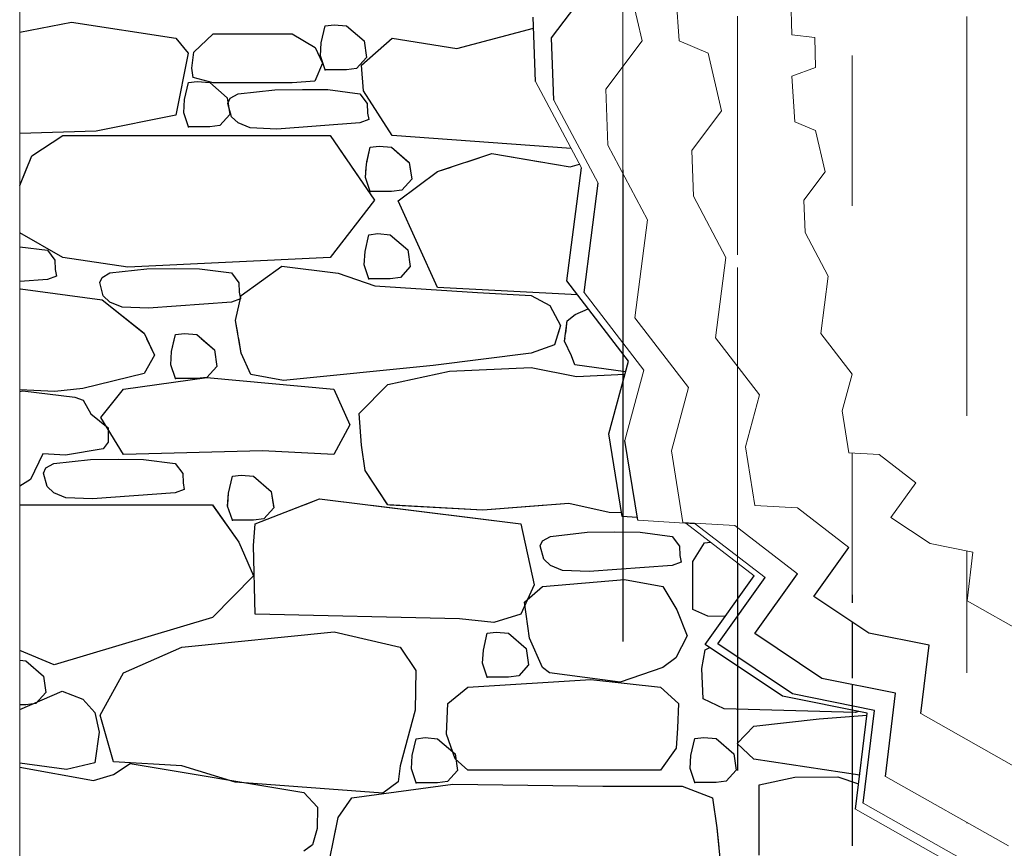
# Model space of a CAD drawing. Extents: x 169645 to 508157, y -5167 to 165945.
# Tile 35 of 130: x 296044 to 297505, y 1161 to 2390. Entities that reach past the tile are written whole.
import ezdxf

# ---------------------------------------------------------------- set-up
doc = ezdxf.new("R2010")
doc.units = 0
doc.header["$MEASUREMENT"] = 0
doc.layers.add('Murs  Pierre', color=7, linetype='Continuous')
doc.layers.add('Plomberie Sanitaire', color=7, linetype='Continuous')

msp = doc.modelspace()

# ---------------------------------------------------------------- linework, layer by layer
at = {"layer": 'Murs  Pierre', "linetype": 'Continuous', "lineweight": 20}
msp.add_line((296044.4, 3140), (296044.4, -20), dxfattribs=at)
at = {"layer": 'Murs  Pierre', "linetype": 'Continuous'}
for p, q in [((296044.4, 2371.1), (296121.4, 2386)), ((296044.4, 2371.1), (296121.4, 2386)), ((296121.4, 2386), (296276.1, 2362.3)), ((296121.4, 2386), (296276.1, 2362.3)), ((296491.7, 2355.5), (296497.4, 2380.6)), ((296491.7, 2355.5), (296497.4, 2380.6)), ((296497.4, 2380.6), (296510.7, 2382.2)), ((296497.4, 2380.6), (296510.7, 2382.2)), ((296510.7, 2382.2), (296529.1, 2380.6)), ((296510.7, 2382.2), (296529.1, 2380.6)), ((296529.1, 2380.6), (296555.1, 2358)), ((296529.1, 2380.6), (296555.1, 2358)), ((296302.5, 2341.5), (296331.2, 2368.6)), ((296302.5, 2341.5), (296331.2, 2368.6)), ((296331.2, 2368.6), (296448.7, 2368.6)), ((296331.2, 2368.6), (296448.7, 2368.6)), ((296448.7, 2368.6), (296482.7, 2348.3)), ((296448.7, 2368.6), (296482.7, 2348.3)), ((296692.8, 2347), (296806.6, 2377)), ((296692.8, 2347), (296806.6, 2377)), ((296276.1, 2362.3), (296294.3, 2339.8)), ((296276.1, 2362.3), (296294.3, 2339.8)), ((296490.4, 2335.9), (296491.7, 2355.5)), ((296490.4, 2335.9), (296491.7, 2355.5)), ((296551.6, 2322.1), (296597.1, 2362.3)), ((296551.6, 2322.1), (296597.1, 2362.3)), ((296555.1, 2358), (296558.8, 2333.5)), ((296555.1, 2358), (296558.8, 2333.5)), ((296597.1, 2362.3), (296692.8, 2347)), ((296597.1, 2362.3), (296692.8, 2347)), ((296294.3, 2339.8), (296276.1, 2248.1)), ((296294.3, 2339.8), (296276.1, 2248.1)), ((296299.6, 2317.5), (296302.5, 2341.5)), ((296299.6, 2317.5), (296302.5, 2341.5)), ((296482.7, 2348.3), (296493.3, 2325)), ((296482.7, 2348.3), (296493.3, 2325)), ((296493.3, 2325), (296482.2, 2298.3)), ((296493.3, 2325), (296482.2, 2298.3)), ((296497.4, 2315.3), (296490.4, 2335.9)), ((296497.4, 2315.3), (296490.4, 2335.9)), ((296558.8, 2333.5), (296544.1, 2317.2)), ((296558.8, 2333.5), (296544.1, 2317.2)), ((296301.9, 2304), (296299.6, 2317.5)), ((296301.9, 2304), (296299.6, 2317.5)), ((296529.1, 2315.3), (296497.4, 2315.3)), ((296529.1, 2315.3), (296497.4, 2315.3)), ((296544.1, 2317.2), (296529.1, 2315.3)), ((296544.1, 2317.2), (296529.1, 2315.3)), ((296554.5, 2284), (296551.6, 2322.1)), ((296554.5, 2284), (296551.6, 2322.1)), ((296288.8, 2271.2), (296294.6, 2296.3)), ((296288.8, 2271.2), (296294.6, 2296.3)), ((296294.6, 2296.3), (296307.8, 2297.9)), ((296294.6, 2296.3), (296307.8, 2297.9)), ((296331.2, 2296), (296301.9, 2304)), ((296331.2, 2296), (296301.9, 2304)), ((296307.8, 2297.9), (296326.2, 2296.3)), ((296307.8, 2297.9), (296326.2, 2296.3)), ((296326.2, 2296.3), (296352.3, 2273.6)), ((296326.2, 2296.3), (296352.3, 2273.6)), ((296448.7, 2296), (296331.2, 2296)), ((296448.7, 2296), (296331.2, 2296)), ((296482.2, 2298.3), (296448.7, 2296)), ((296482.2, 2298.3), (296448.7, 2296)), ((296356.7, 2273.2), (296368.4, 2279.7)), ((296356.7, 2273.2), (296368.4, 2279.7)), ((296368.4, 2279.7), (296423, 2285.8)), ((296368.4, 2279.7), (296423, 2285.8)), ((296423, 2285.8), (296463.9, 2286.1)), ((296423, 2285.8), (296463.9, 2286.1)), ((296463.9, 2286.1), (296501.4, 2285.9)), ((296463.9, 2286.1), (296501.4, 2285.9)), ((296501.4, 2285.9), (296548.7, 2279.7)), ((296501.4, 2285.9), (296548.7, 2279.7)), ((296548.7, 2279.7), (296559.8, 2265.1)), ((296548.7, 2279.7), (296559.8, 2265.1)), ((296597.1, 2217.7), (296554.5, 2284)), ((296597.1, 2217.7), (296554.5, 2284)), ((296287.6, 2251.6), (296288.8, 2271.2)), ((296287.6, 2251.6), (296288.8, 2271.2)), ((296352.3, 2273.6), (296356, 2249.1)), ((296352.3, 2273.6), (296356, 2249.1)), ((296353.3, 2265.5), (296356.7, 2273.2)), ((296353.3, 2265.5), (296356.7, 2273.2)), ((296358.6, 2245.7), (296353.3, 2265.5)), ((296358.6, 2245.7), (296353.3, 2265.5)), ((296559.8, 2265.1), (296560.2, 2251.2)), ((296559.8, 2265.1), (296560.2, 2251.2)), ((296294.6, 2230.9), (296287.6, 2251.6)), ((296294.6, 2230.9), (296287.6, 2251.6)), ((296356, 2249.1), (296341.2, 2232.8)), ((296356, 2249.1), (296341.2, 2232.8)), ((296560.2, 2251.2), (296562, 2241.4)), ((296560.2, 2251.2), (296562, 2241.4)), ((296276.1, 2248.1), (296157.7, 2224.3)), ((296276.1, 2248.1), (296157.7, 2224.3)), ((296368.4, 2236.4), (296358.6, 2245.7)), ((296368.4, 2236.4), (296358.6, 2245.7)), ((296386.4, 2229), (296368.4, 2236.4)), ((296386.4, 2229), (296368.4, 2236.4)), ((296548.7, 2236.4), (296425.8, 2227.4)), ((296548.7, 2236.4), (296425.8, 2227.4)), ((296562, 2241.4), (296548.7, 2236.4)), ((296562, 2241.4), (296548.7, 2236.4)), ((296157.7, 2224.3), (296044.4, 2220.7)), ((296157.7, 2224.3), (296044.4, 2220.7)), ((296326.2, 2230.9), (296294.6, 2230.9)), ((296326.2, 2230.9), (296294.6, 2230.9)), ((296341.2, 2232.8), (296326.2, 2230.9)), ((296341.2, 2232.8), (296326.2, 2230.9)), ((296425.8, 2227.4), (296386.4, 2229)), ((296425.8, 2227.4), (296386.4, 2229)), ((296062.5, 2187.9), (296108.4, 2217.7)), ((296062.5, 2187.9), (296108.4, 2217.7)), ((296108.4, 2217.7), (296505.1, 2217.7)), ((296108.4, 2217.7), (296505.1, 2217.7)), ((296505.1, 2217.7), (296531.6, 2178.9)), ((296505.1, 2217.7), (296570.5, 2121.8)), ((296862.4, 2198.4), (296597.1, 2217.7)), ((296862.4, 2198.4), (296597.1, 2217.7)), ((296558.7, 2175.3), (296564.4, 2200.4)), ((296559.5, 2178.9), (296564.4, 2200.4)), ((296564.4, 2200.4), (296577.7, 2202)), ((296564.4, 2200.4), (296577.7, 2202)), ((296577.7, 2202), (296596.1, 2200.4)), ((296577.7, 2202), (296596.1, 2200.4)), ((296596.1, 2200.4), (296620.8, 2178.9)), ((296596.1, 2200.4), (296622.2, 2177.7)), ((296664.1, 2164.3), (296744.8, 2191.1)), ((296708.1, 2178.9), (296744.8, 2191.1)), ((296744.8, 2191.1), (296816.9, 2178.9)), ((296744.8, 2191.1), (296861.1, 2171.4)), ((296044.4, 2143.5), (296062.5, 2187.9)), ((296058.9, 2178.9), (296062.5, 2187.9)), ((296622.2, 2177.7), (296625.8, 2153.2)), ((296044.4, 2143.5), (296055.6, 2171)), ((296536.9, 2171), (296570.5, 2121.8)), ((296557.4, 2155.7), (296558.7, 2175.3)), ((296557.4, 2155.7), (296558.4, 2171)), ((296605.7, 2121), (296664.1, 2164.3)), ((296605.7, 2121), (296664.1, 2164.3)), ((296623.2, 2171), (296625.8, 2153.2)), ((296664.1, 2164.3), (296684.5, 2171)), ((296861.1, 2171.4), (296874.8, 2175.2)), ((296564.4, 2135), (296557.4, 2155.7)), ((296564.4, 2135), (296557.4, 2155.7)), ((296625.8, 2153.2), (296611.1, 2136.9)), ((296625.8, 2153.2), (296611.1, 2136.9)), ((296596.1, 2135), (296564.4, 2135)), ((296596.1, 2135), (296564.4, 2135)), ((296611.1, 2136.9), (296596.1, 2135)), ((296611.1, 2136.9), (296596.1, 2135)), ((296570.5, 2121.8), (296505.1, 2036.9)), ((296570.5, 2121.8), (296505.1, 2036.9)), ((296664.1, 1992.3), (296605.7, 2121)), ((296664.1, 1992.3), (296605.7, 2121)), ((296108.4, 2036.9), (296044.4, 2073.7)), ((296108.4, 2036.9), (296044.4, 2073.7)), ((296556.6, 2045.6), (296562.3, 2070.7)), ((296556.6, 2045.6), (296562.3, 2070.7)), ((296562.3, 2070.7), (296575.6, 2072.3)), ((296562.3, 2070.7), (296575.6, 2072.3)), ((296575.6, 2072.3), (296594, 2070.7)), ((296575.6, 2072.3), (296594, 2070.7)), ((296594, 2070.7), (296620.1, 2048.1)), ((296594, 2070.7), (296620.1, 2048.1)), ((296044.4, 2053), (296085.6, 2047.6)), ((296044.4, 2053), (296085.6, 2047.6)), ((296085.6, 2047.6), (296096.7, 2033.1)), ((296085.6, 2047.6), (296096.7, 2033.1)), ((296555.3, 2026), (296556.6, 2045.6)), ((296555.3, 2026), (296556.6, 2045.6)), ((296620.1, 2048.1), (296623.7, 2023.5)), ((296620.1, 2048.1), (296623.7, 2023.5)), ((296096.7, 2033.1), (296097.1, 2019.2)), ((296096.7, 2033.1), (296097.1, 2019.2)), ((296204.7, 2022.8), (296108.4, 2036.9)), ((296204.7, 2022.8), (296108.4, 2036.9)), ((296505.1, 2036.9), (296204.7, 2022.8)), ((296505.1, 2036.9), (296204.7, 2022.8)), ((296097.1, 2019.2), (296098.9, 2009.3)), ((296097.1, 2019.2), (296098.9, 2009.3)), ((296178.2, 2014), (296232.8, 2020.1)), ((296178.2, 2014), (296232.8, 2020.1)), ((296232.8, 2020.1), (296273.7, 2020.4)), ((296232.8, 2020.1), (296273.7, 2020.4)), ((296273.7, 2020.4), (296311.2, 2020.2)), ((296273.7, 2020.4), (296311.2, 2020.2)), ((296311.2, 2020.2), (296358.5, 2014)), ((296311.2, 2020.2), (296358.5, 2014)), ((296373, 1980.4), (296433, 2024.1)), ((296373, 1980.4), (296433, 2024.1)), ((296433, 2024.1), (296517, 2013.6)), ((296433, 2024.1), (296517, 2013.6)), ((296562.3, 2005.3), (296555.3, 2026)), ((296562.3, 2005.3), (296555.3, 2026)), ((296623.7, 2023.5), (296609, 2007.3)), ((296623.7, 2023.5), (296609, 2007.3)), ((296085.6, 2004.4), (296044.4, 2001.4)), ((296085.6, 2004.4), (296044.4, 2001.4)), ((296098.9, 2009.3), (296085.6, 2004.4)), ((296098.9, 2009.3), (296085.6, 2004.4)), ((296163.1, 1999.8), (296166.5, 2007.5)), ((296163.1, 1999.8), (296166.5, 2007.5)), ((296166.5, 2007.5), (296178.2, 2014)), ((296166.5, 2007.5), (296178.2, 2014)), ((296358.5, 2014), (296369.6, 1999.5)), ((296358.5, 2014), (296369.6, 1999.5)), ((296517, 2013.6), (296571.1, 1994.7)), ((296517, 2013.6), (296571.1, 1994.7)), ((296594, 2005.3), (296562.3, 2005.3)), ((296594, 2005.3), (296562.3, 2005.3)), ((296609, 2007.3), (296594, 2005.3)), ((296609, 2007.3), (296594, 2005.3)), ((296044.4, 1990.2), (296045.7, 1990.3)), ((296044.4, 1990.2), (296045.7, 1990.3)), ((296045.7, 1990.3), (296166.9, 1974.2)), ((296045.7, 1990.3), (296166.9, 1974.2)), ((296168.4, 1980), (296163.1, 1999.8)), ((296168.4, 1980), (296163.1, 1999.8)), ((296369.6, 1999.5), (296370, 1985.5)), ((296369.6, 1999.5), (296370, 1985.5)), ((296571.1, 1994.7), (296723.6, 1984.8)), ((296571.1, 1994.7), (296723.6, 1984.8)), ((296871.8, 1981.6), (296664.1, 1992.3)), ((296871.8, 1981.6), (296664.1, 1992.3)), ((296166.9, 1974.2), (296228.7, 1924.8)), ((296166.9, 1974.2), (296228.8, 1924.8)), ((296178.2, 1970.7), (296168.4, 1980)), ((296178.2, 1970.7), (296168.4, 1980)), ((296371.8, 1975.7), (296358.5, 1970.7)), ((296371.8, 1975.7), (296358.5, 1970.7)), ((296364.7, 1943.3), (296373, 1980.4)), ((296364.7, 1943.3), (296373, 1980.4)), ((296370, 1985.5), (296371.8, 1975.7)), ((296370, 1985.5), (296371.8, 1975.7)), ((296723.6, 1984.8), (296802.9, 1980.4)), ((296723.6, 1984.8), (296802.9, 1980.4)), ((296802.9, 1980.4), (296830.7, 1965.6)), ((296802.9, 1980.4), (296830.7, 1965.6)), ((296196.2, 1963.3), (296178.2, 1970.7)), ((296196.2, 1963.3), (296178.2, 1970.7)), ((296235.6, 1961.7), (296196.2, 1963.3)), ((296235.6, 1961.7), (296196.2, 1963.3)), ((296358.5, 1970.7), (296235.6, 1961.7)), ((296358.5, 1970.7), (296235.6, 1961.7)), ((296830.7, 1965.6), (296846.4, 1935.9)), ((296830.7, 1965.6), (296846.4, 1935.9)), ((296868.3, 1952.3), (296887.8, 1960.8)), ((296868.3, 1952.3), (296887.8, 1960.8)), ((296367.9, 1924.8), (296364.7, 1943.3)), ((296373, 1895), (296364.7, 1943.3)), ((296852.7, 1912.7), (296856.5, 1942.8)), ((296854.3, 1924.8), (296856.5, 1942.8)), ((296856.5, 1942.8), (296868.3, 1952.3)), ((296856.5, 1942.8), (296868.3, 1952.3)), ((296846.4, 1935.9), (296837.5, 1907.6)), ((296846.4, 1935.9), (296842.9, 1924.8)), ((296228.8, 1924.8), (296244.1, 1892.1)), ((296232.4, 1917), (296244.1, 1892.1)), ((296269.7, 1897.6), (296275.4, 1922.6)), ((296269.7, 1897.6), (296274.1, 1917)), ((296275.4, 1922.6), (296288.7, 1924.2)), ((296288.7, 1924.2), (296307.1, 1922.6)), ((296307.1, 1922.6), (296333.2, 1900)), ((296313.6, 1917), (296333.2, 1900)), ((296373, 1895), (296369.2, 1917)), ((296840.4, 1917), (296837.5, 1907.6)), ((296852.7, 1912.7), (296853.3, 1917)), ((296333.2, 1900), (296336.8, 1875.5)), ((296333.2, 1900), (296336.8, 1875.5)), ((296837.5, 1907.6), (296802.9, 1895)), ((296837.5, 1907.6), (296802.9, 1895)), ((296862.8, 1891.3), (296852.7, 1912.7)), ((296862.8, 1891.3), (296852.7, 1912.7)), ((296244.1, 1892.1), (296228.8, 1864.9)), ((296244.1, 1892.1), (296228.8, 1864.9)), ((296268.4, 1877.9), (296269.7, 1897.6)), ((296268.4, 1877.9), (296269.7, 1897.6)), ((296387.3, 1863.2), (296373, 1895)), ((296387.3, 1863.2), (296373, 1895)), ((296802.9, 1895), (296657.9, 1876.9)), ((296802.9, 1895), (296657.9, 1876.9)), ((296867.9, 1877.7), (296862.8, 1891.3)), ((296867.9, 1877.7), (296862.8, 1891.3)), ((296275.4, 1857.3), (296268.4, 1877.9)), ((296275.4, 1857.3), (296268.4, 1877.9)), ((296336.8, 1875.5), (296322.1, 1859.2)), ((296336.8, 1875.5), (296322.1, 1859.2)), ((296657.9, 1876.9), (296435.9, 1854.3)), ((296657.9, 1876.9), (296435.9, 1854.3)), ((296681.9, 1868.5), (296802.9, 1873.6)), ((296681.9, 1868.5), (296802.9, 1873.6)), ((296802.9, 1873.6), (296870.1, 1860.5)), ((296802.9, 1873.6), (296870.1, 1860.5)), ((296943.1, 1867.4), (296867.9, 1877.7)), ((296943.1, 1867.4), (296867.9, 1877.7)), ((296228.8, 1864.9), (296137.8, 1842.8)), ((296228.8, 1864.9), (296137.8, 1842.8)), ((296198.4, 1841.6), (296322.1, 1859.2)), ((296198.4, 1841.6), (296322.1, 1859.2)), ((296307.1, 1857.3), (296275.4, 1857.3)), ((296307.1, 1857.3), (296275.4, 1857.3)), ((296322.1, 1859.2), (296307.1, 1857.3)), ((296322.1, 1859.2), (296307.1, 1857.3)), ((296322.1, 1859.2), (296510.3, 1841.6)), ((296322.1, 1859.2), (296510.3, 1841.6)), ((296435.9, 1854.3), (296387.3, 1863.2)), ((296435.9, 1854.3), (296387.3, 1863.2)), ((296590.3, 1848.7), (296681.9, 1868.5)), ((296590.3, 1848.7), (296681.9, 1868.5)), ((296870.1, 1860.5), (296942.2, 1863.8)), ((296870.1, 1860.5), (296942.2, 1863.8)), ((296096.6, 1838.4), (296044.4, 1840.7)), ((296096.6, 1838.4), (296044.4, 1840.7)), ((296137.8, 1842.8), (296096.6, 1838.4)), ((296137.8, 1842.8), (296096.6, 1838.4)), ((296164.9, 1799.9), (296198.4, 1841.6)), ((296164.9, 1799.9), (296198.4, 1841.6)), ((296510.3, 1841.6), (296533.9, 1788.7)), ((296510.3, 1841.6), (296533.9, 1788.7)), ((296547.8, 1805.8), (296590.3, 1848.7)), ((296547.8, 1805.8), (296590.3, 1848.7)), ((296044.4, 1838.3), (296048.8, 1839)), ((296044.4, 1838.3), (296048.8, 1839)), ((296048.8, 1839), (296126.3, 1829.6)), ((296048.8, 1839), (296126.3, 1829.6)), ((296126.3, 1829.6), (296138.3, 1825.3)), ((296126.3, 1829.6), (296138.3, 1825.3)), ((296138.3, 1825.3), (296150.1, 1805.3)), ((296138.3, 1825.3), (296150.1, 1805.3)), ((296150.1, 1805.3), (296175.5, 1784.1)), ((296150.1, 1805.3), (296175.5, 1784.1)), ((296198.4, 1744.6), (296164.9, 1799.9)), ((296198.4, 1744.6), (296164.9, 1799.9)), ((296551.4, 1758.8), (296547.8, 1805.8)), ((296551.4, 1758.8), (296547.8, 1805.8)), ((296175.5, 1784.1), (296175.6, 1763.3)), ((296175.5, 1784.1), (296175.6, 1763.3)), ((296533.9, 1788.7), (296510.3, 1744.6)), ((296533.9, 1788.7), (296510.3, 1744.6)), ((296168.4, 1753.4), (296112.1, 1743.9)), ((296168.4, 1753.4), (296112.1, 1743.9)), ((296175.6, 1763.3), (296168.4, 1753.4)), ((296175.6, 1763.3), (296168.4, 1753.4)), ((296557, 1721), (296551.4, 1758.8)), ((296557, 1721), (296551.4, 1758.8)), ((296078.9, 1746), (296060.4, 1707.5)), ((296078.9, 1746), (296060.4, 1707.5)), ((296112.1, 1743.9), (296078.9, 1746)), ((296112.1, 1743.9), (296078.9, 1746)), ((296404.5, 1750.4), (296198.4, 1744.6)), ((296404.5, 1750.4), (296198.4, 1744.6)), ((296510.3, 1744.6), (296404.5, 1750.4)), ((296510.3, 1744.6), (296404.5, 1750.4)), ((296079.7, 1717.2), (296083.2, 1724.9)), ((296079.7, 1717.2), (296083.2, 1724.9)), ((296083.2, 1724.9), (296094.9, 1731.3)), ((296083.2, 1724.9), (296094.9, 1731.3)), ((296094.9, 1731.3), (296149.5, 1737.4)), ((296094.9, 1731.3), (296149.5, 1737.4)), ((296149.5, 1737.4), (296190.4, 1737.8)), ((296149.5, 1737.4), (296190.4, 1737.8)), ((296190.4, 1737.8), (296227.9, 1737.5)), ((296190.4, 1737.8), (296227.9, 1737.5)), ((296227.9, 1737.5), (296275.2, 1731.3)), ((296227.9, 1737.5), (296275.2, 1731.3)), ((296275.2, 1731.3), (296286.3, 1716.8)), ((296275.2, 1731.3), (296286.3, 1716.8)), ((296085.1, 1697.3), (296079.7, 1717.2)), ((296085.1, 1697.3), (296079.7, 1717.2)), ((296286.3, 1716.8), (296286.7, 1702.9)), ((296286.3, 1716.8), (296286.7, 1702.9)), ((296354, 1687.6), (296359.8, 1712.7)), ((296354, 1687.6), (296359.8, 1712.7)), ((296359.8, 1712.7), (296373, 1714.3)), ((296359.8, 1712.7), (296373, 1714.3)), ((296373, 1714.3), (296391.4, 1712.7)), ((296373, 1714.3), (296391.4, 1712.7)), ((296391.4, 1712.7), (296417.5, 1690.1)), ((296391.4, 1712.7), (296417.5, 1690.1)), ((296589.7, 1670.8), (296557, 1721)), ((296590.3, 1669.9), (296557, 1721)), ((296060.4, 1707.5), (296044.4, 1698)), ((296060.4, 1707.5), (296044.4, 1698)), ((296094.9, 1688.1), (296085.1, 1697.3)), ((296094.9, 1688.1), (296085.1, 1697.3)), ((296286.7, 1702.9), (296288.5, 1693)), ((296286.7, 1702.9), (296288.5, 1693)), ((296112.8, 1680.6), (296094.9, 1688.1)), ((296112.8, 1680.6), (296094.9, 1688.1)), ((296152.2, 1679.1), (296112.8, 1680.6)), ((296152.2, 1679.1), (296112.8, 1680.6)), ((296275.2, 1688.1), (296152.2, 1679.1)), ((296275.2, 1688.1), (296152.2, 1679.1)), ((296288.5, 1693), (296275.2, 1688.1)), ((296288.5, 1693), (296275.2, 1688.1)), ((296352.8, 1668), (296354, 1687.6)), ((296352.9, 1670.8), (296354, 1687.6)), ((296417.5, 1690.1), (296420.4, 1670.8)), ((296417.5, 1690.1), (296421.2, 1665.5)), ((296044.4, 1669.9), (296330.3, 1669.9)), ((296330.3, 1669.9), (296369.4, 1614.7)), ((296330.4, 1669.7), (296369.4, 1614.7)), ((296352.8, 1668), (296352.9, 1669.7)), ((296359.8, 1647.3), (296352.8, 1668)), ((296359.8, 1647.3), (296352.8, 1668)), ((296393.6, 1642.1), (296489.2, 1679.2)), ((296393.6, 1642.1), (296464.8, 1669.7)), ((296421.2, 1665.5), (296406.4, 1649.3)), ((296421.2, 1665.5), (296406.4, 1649.3)), ((296420.5, 1669.7), (296421.2, 1665.5)), ((296467.6, 1670.8), (296489.2, 1679.2)), ((296489.2, 1679.2), (296556.7, 1670.8)), ((296489.2, 1679.2), (296787.7, 1642.1)), ((296565.6, 1669.7), (296787.7, 1642.1)), ((296731.5, 1662.4), (296590.3, 1669.9)), ((296731.5, 1662.4), (296593.2, 1669.7)), ((296858.8, 1672.2), (296731.5, 1662.4)), ((296826, 1669.7), (296731.5, 1662.4)), ((296858.8, 1672.2), (296840.3, 1670.8)), ((296865.1, 1670.8), (296858.8, 1672.2)), ((296918.8, 1658.6), (296858.8, 1672.2)), ((296918.8, 1658.6), (296870, 1669.7)), ((296937.2, 1658.3), (296918.8, 1658.6)), ((296937.2, 1658.3), (296918.8, 1658.6)), ((296391.4, 1647.3), (296359.8, 1647.3)), ((296391.4, 1647.3), (296359.8, 1647.3)), ((296391.3, 1610), (296393.6, 1642.1)), ((296391.3, 1610), (296393.6, 1642.1)), ((296406.4, 1649.3), (296391.4, 1647.3)), ((296406.4, 1649.3), (296391.4, 1647.3)), ((296787.7, 1642.1), (296807.5, 1551.6)), ((296787.7, 1642.1), (296807.5, 1551.6)), ((296820, 1617), (296831.7, 1623.4)), ((296820, 1617), (296831.7, 1623.4)), ((296831.7, 1623.4), (296886.3, 1629.6)), ((296831.7, 1623.4), (296886.3, 1629.6)), ((296886.3, 1629.6), (296927.2, 1629.9)), ((296886.3, 1629.6), (296927.2, 1629.9)), ((296927.2, 1629.9), (296964.7, 1629.7)), ((296927.2, 1629.9), (296964.7, 1629.7)), ((296964.7, 1629.7), (297012, 1623.4)), ((296964.7, 1629.7), (297012, 1623.4)), ((297012, 1623.4), (297023.1, 1608.9)), ((297012, 1623.4), (297023.1, 1608.9)), ((296369.4, 1614.7), (296391.3, 1564.9)), ((296369.4, 1614.7), (296391.3, 1564.9)), ((296393.6, 1508.1), (296391.3, 1610)), ((296393.6, 1508.1), (296391.3, 1610)), ((296816.6, 1609.3), (296820, 1617)), ((296816.6, 1609.3), (296820, 1617)), ((296821.9, 1589.4), (296816.6, 1609.3)), ((296821.9, 1589.4), (296816.6, 1609.3)), ((297023.1, 1608.9), (297023.5, 1595)), ((297023.1, 1608.9), (297023.5, 1595)), ((297043, 1586), (297060.1, 1613.6)), ((297043, 1586), (297060.1, 1613.6)), ((297060.1, 1613.6), (297069.1, 1614.8)), ((297060.1, 1613.6), (297069.1, 1614.8)), ((297023.5, 1595), (297025.3, 1585.1)), ((297023.5, 1595), (297025.3, 1585.1)), ((296831.7, 1580.2), (296821.9, 1589.4)), ((296831.7, 1580.2), (296821.9, 1589.4)), ((296849.7, 1572.8), (296831.7, 1580.2)), ((296849.7, 1572.8), (296831.7, 1580.2)), ((297012, 1580.2), (296889.1, 1571.2)), ((297012, 1580.2), (296889.1, 1571.2)), ((297025.3, 1585.1), (297012, 1580.2)), ((297025.3, 1585.1), (297012, 1580.2)), ((297043, 1514.7), (297043, 1586)), ((297043, 1514.7), (297043, 1586)), ((296391.3, 1564.9), (296330.3, 1502.9)), ((296391.3, 1564.9), (296330.3, 1502.9)), ((296889.1, 1571.2), (296849.7, 1572.8)), ((296889.1, 1571.2), (296849.7, 1572.8)), ((296807.5, 1551.6), (296787.7, 1508.1)), ((296807.5, 1551.6), (296787.7, 1508.1)), ((296793.1, 1525.9), (296820, 1549.1)), ((296793.1, 1525.9), (296820, 1549.1)), ((296820, 1549.1), (296941.5, 1559.4)), ((296820, 1549.1), (296941.5, 1559.4)), ((296941.5, 1559.4), (296998.3, 1549.1)), ((296941.5, 1559.4), (296998.3, 1549.1)), ((296998.3, 1549.1), (297019.2, 1514.5)), ((296998.3, 1549.1), (297019.2, 1514.5)), ((296800.6, 1472.2), (296793.1, 1525.9)), ((296800.6, 1472.2), (296793.1, 1525.9)), ((296696.5, 1501.2), (296393.6, 1508.1)), ((296696.5, 1501.2), (296393.6, 1508.1)), ((296787.7, 1508.1), (296747.5, 1495.7)), ((296787.7, 1508.1), (296747.5, 1495.7)), ((297019.2, 1514.5), (297034.2, 1476)), ((297019.2, 1514.5), (297034.2, 1476)), ((297065, 1505.1), (297043, 1514.7)), ((297065, 1505.1), (297043, 1514.7)), ((297090.6, 1504.4), (297065, 1505.1)), ((297090.6, 1504.4), (297065, 1505.1)), ((296330.3, 1502.9), (296095.6, 1432.9)), ((296330.3, 1502.9), (296095.6, 1432.9)), ((296747.5, 1495.7), (296696.5, 1501.2)), ((296747.5, 1495.7), (296696.5, 1501.2)), ((296284.7, 1459.3), (296510.8, 1481.6)), ((296284.7, 1459.3), (296510.8, 1481.6)), ((296510.8, 1481.6), (296608.8, 1459.3)), ((296510.8, 1481.6), (296608.8, 1459.3)), ((296732.1, 1454.8), (296737.8, 1479.9)), ((296732.1, 1454.8), (296737.8, 1479.9)), ((296737.8, 1479.9), (296751.1, 1481.5)), ((296737.8, 1479.9), (296751.1, 1481.5)), ((296751.1, 1481.5), (296769.5, 1479.9)), ((296751.1, 1481.5), (296769.5, 1479.9)), ((296769.5, 1479.9), (296795.5, 1457.3)), ((296769.5, 1479.9), (296795.5, 1457.3)), ((297034.2, 1476), (297017.8, 1443.4)), ((297034.2, 1476), (297017.8, 1443.4)), ((296820, 1428.9), (296800.6, 1472.2)), ((296820, 1428.9), (296800.6, 1472.2)), ((296095.6, 1432.9), (296044.4, 1453.9)), ((296095.6, 1432.9), (296044.4, 1453.9)), ((296198.4, 1421), (296284.7, 1459.3)), ((296198.4, 1421), (296284.7, 1459.3)), ((296608.8, 1459.3), (296632, 1424.6)), ((296608.8, 1459.3), (296632, 1424.6)), ((296730.8, 1435.2), (296732.1, 1454.8)), ((296730.8, 1435.2), (296732.1, 1454.8)), ((296795.5, 1457.3), (296799.2, 1432.8)), ((296795.5, 1457.3), (296799.2, 1432.8)), ((297056, 1427.2), (297061.2, 1455.3)), ((297056, 1427.2), (297061.2, 1455.3)), ((297061.2, 1455.3), (297068.2, 1458.4)), ((297061.2, 1455.3), (297068.2, 1458.4)), ((296044.4, 1439.6), (296053.5, 1438.8)), ((296044.4, 1439.6), (296053.5, 1438.8)), ((296053.5, 1438.8), (296079.5, 1416.1)), ((296053.5, 1438.8), (296079.5, 1416.1)), ((296737.8, 1414.6), (296730.8, 1435.2)), ((296737.8, 1414.6), (296730.8, 1435.2)), ((296799.2, 1432.8), (296784.5, 1416.5)), ((296799.2, 1432.8), (296784.5, 1416.5)), ((297017.8, 1443.4), (296998.3, 1428.9)), ((297017.8, 1443.4), (296998.3, 1428.9)), ((296163.8, 1358.1), (296198.4, 1421)), ((296163.8, 1358.1), (296198.4, 1421)), ((296632, 1424.6), (296631.2, 1365.6)), ((296632, 1424.6), (296631.2, 1365.6)), ((296830.2, 1421), (296820, 1428.9)), ((296830.2, 1421), (296820, 1428.9)), ((296935.1, 1407.4), (296830.2, 1421)), ((296935.1, 1407.4), (296830.2, 1421)), ((296998.3, 1428.9), (296935.1, 1407.4)), ((296998.3, 1428.9), (296935.1, 1407.4)), ((297058.3, 1382.6), (297056, 1427.2)), ((297058.3, 1382.6), (297056, 1427.2)), ((296079.5, 1416.1), (296083.2, 1391.6)), ((296079.5, 1416.1), (296083.2, 1391.6)), ((296709.2, 1399.9), (296891.4, 1411)), ((296709.2, 1399.9), (296891.4, 1411)), ((296769.5, 1414.6), (296737.8, 1414.6)), ((296769.5, 1414.6), (296737.8, 1414.6)), ((296784.5, 1416.5), (296769.5, 1414.6)), ((296784.5, 1416.5), (296769.5, 1414.6)), ((296891.4, 1411), (296995, 1399.9)), ((296891.4, 1411), (296995, 1399.9)), ((296044.4, 1366.4), (296107.3, 1394)), ((296044.4, 1366.4), (296107.3, 1394)), ((296083.2, 1391.6), (296068.5, 1375.4)), ((296083.2, 1391.6), (296068.5, 1375.4)), ((296107.3, 1394), (296137.9, 1382.2)), ((296107.3, 1394), (296137.9, 1382.2)), ((296679.4, 1375.3), (296709.2, 1399.9)), ((296679.4, 1375.3), (296709.2, 1399.9)), ((296995, 1399.9), (297021.4, 1375.6)), ((296995, 1399.9), (297021.4, 1375.6)), ((296053.5, 1373.4), (296044.4, 1373.4)), ((296053.5, 1373.4), (296044.4, 1373.4)), ((296068.5, 1375.4), (296053.5, 1373.4)), ((296068.5, 1375.4), (296053.5, 1373.4)), ((296137.9, 1382.2), (296156, 1362.3)), ((296137.9, 1382.2), (296156, 1362.3)), ((296677.2, 1330.2), (296679.4, 1375.3)), ((296677.2, 1330.2), (296679.4, 1375.3)), ((297021.4, 1375.6), (297020.1, 1339)), ((297021.4, 1375.6), (297020.1, 1339)), ((297089.2, 1367.5), (297058.3, 1382.6)), ((297089.2, 1367.5), (297058.3, 1382.6)), ((296156, 1362.3), (296162.3, 1333)), ((296156, 1362.3), (296162.3, 1333)), ((296631.2, 1365.6), (296608.8, 1283.1)), ((296631.2, 1365.6), (296608.8, 1283.1)), ((297284.1, 1362.3), (297089.2, 1367.5)), ((297284.1, 1362.3), (297089.2, 1367.5)), ((297288.6, 1363.6), (297284.1, 1362.3)), ((297288.6, 1363.6), (297284.1, 1362.3)), ((296183.7, 1289), (296163.8, 1358.1)), ((296183.7, 1289), (296163.8, 1358.1)), ((297133.5, 1341.8), (297230.4, 1352.8)), ((297133.5, 1341.8), (297230.4, 1352.8)), ((297230.4, 1352.8), (297301.1, 1358.1)), ((297230.4, 1352.8), (297301.1, 1358.1)), ((296162.3, 1333), (296155.6, 1287.7)), ((296162.3, 1333), (296155.6, 1287.7)), ((296690.2, 1293.7), (296677.2, 1330.2)), ((296690.2, 1293.7), (296677.2, 1330.2)), ((297020.1, 1339), (297018.1, 1309.4)), ((297020.1, 1339), (297018.1, 1309.4)), ((297108.7, 1316.4), (297133.5, 1341.8)), ((297108.7, 1316.4), (297133.5, 1341.8)), ((296626.6, 1298.2), (296632.4, 1323.3)), ((296626.6, 1298.2), (296632.4, 1323.3)), ((296632.4, 1323.3), (296645.6, 1324.9)), ((296632.4, 1323.3), (296645.6, 1324.9)), ((296645.6, 1324.9), (296664.1, 1323.3)), ((296645.6, 1324.9), (296664.1, 1323.3)), ((296664.1, 1323.3), (296690.1, 1300.7)), ((296664.1, 1323.3), (296690.1, 1300.7)), ((297040, 1298.6), (297045.8, 1323.6)), ((297040, 1298.6), (297045.8, 1323.6)), ((297045.8, 1323.6), (297059, 1325.2)), ((297045.8, 1323.6), (297059, 1325.2)), ((297059, 1325.2), (297077.5, 1323.6)), ((297059, 1325.2), (297077.5, 1323.6)), ((297077.5, 1323.6), (297103.5, 1301)), ((297077.5, 1323.6), (297103.5, 1301)), ((297133.5, 1293), (297108.7, 1316.4)), ((297133.5, 1293), (297108.7, 1316.4)), ((296690.1, 1300.7), (296693.8, 1276.1)), ((296690.1, 1300.7), (296693.8, 1276.1)), ((297018.1, 1309.4), (296995, 1276.5)), ((297018.1, 1309.4), (296995, 1276.5)), ((297103.5, 1301), (297107.2, 1276.5)), ((297103.5, 1301), (297107.2, 1276.5)), ((296114, 1277.7), (296044.4, 1287.2)), ((296114, 1277.7), (296044.4, 1287.2)), ((296155.6, 1287.7), (296114, 1277.7)), ((296155.6, 1287.7), (296114, 1277.7)), ((296183.4, 1270.4), (296208, 1286.5)), ((296183.4, 1270.4), (296208, 1286.5)), ((296284.7, 1283.1), (296183.7, 1289)), ((296284.7, 1283.1), (296183.7, 1289)), ((296208, 1286.5), (296465.6, 1243.6)), ((296208, 1286.5), (296465.6, 1243.6)), ((296625.4, 1278.6), (296626.6, 1298.2)), ((296625.4, 1278.6), (296626.6, 1298.2)), ((296709.2, 1276.5), (296690.2, 1293.7)), ((296709.2, 1276.5), (296690.2, 1293.7)), ((297038.8, 1278.9), (297040, 1298.6)), ((297038.8, 1278.9), (297040, 1298.6)), ((297290.3, 1269.4), (297133.5, 1293)), ((297290.3, 1269.4), (297133.5, 1293)), ((296044.4, 1281), (296153.8, 1261.3)), ((296044.4, 1281), (296153.8, 1261.3)), ((296364.1, 1259.1), (296284.7, 1283.1)), ((296364.1, 1259.1), (296284.7, 1283.1)), ((296608.8, 1283.1), (296606, 1259.6)), ((296608.8, 1283.1), (296606, 1259.6)), ((296632.4, 1257.9), (296625.4, 1278.6)), ((296632.4, 1257.9), (296625.4, 1278.6)), ((296693.8, 1276.1), (296679, 1259.9)), ((296693.8, 1276.1), (296679, 1259.9)), ((296995, 1276.5), (296709.2, 1276.5)), ((296995, 1276.5), (296709.2, 1276.5)), ((297045.8, 1258.3), (297038.8, 1278.9)), ((297045.8, 1258.3), (297038.8, 1278.9)), ((297107.2, 1276.5), (297092.5, 1260.2)), ((297107.2, 1276.5), (297092.5, 1260.2)), ((296153.8, 1261.3), (296183.4, 1270.4)), ((296153.8, 1261.3), (296183.4, 1270.4)), ((296583.1, 1242.5), (296364.1, 1259.1)), ((296583.1, 1242.5), (296364.1, 1259.1)), ((296536.9, 1235.5), (296686.6, 1256)), ((296536.9, 1235.5), (296686.6, 1256)), ((296606, 1259.6), (296583.1, 1242.5)), ((296606, 1259.6), (296583.1, 1242.5)), ((296664.1, 1257.9), (296632.4, 1257.9)), ((296664.1, 1257.9), (296632.4, 1257.9)), ((296679, 1259.9), (296664.1, 1257.9)), ((296679, 1259.9), (296664.1, 1257.9)), ((296686.6, 1256), (296909.4, 1252.7)), ((296686.6, 1256), (296909.4, 1252.7)), ((297077.5, 1258.3), (297045.8, 1258.3)), ((297077.5, 1258.3), (297045.8, 1258.3)), ((297092.5, 1260.2), (297077.5, 1258.3)), ((297092.5, 1260.2), (297077.5, 1258.3)), ((297141, 1254.9), (297194, 1266.3)), ((297141, 1254.9), (297194, 1266.3)), ((297194, 1266.3), (297258.1, 1266.6)), ((297194, 1266.3), (297258.1, 1266.6)), ((297258.1, 1266.6), (297288.7, 1256.2)), ((297258.1, 1266.6), (297288.7, 1256.2)), ((296465.6, 1243.6), (296485.9, 1221.7)), ((296465.6, 1243.6), (296485.9, 1221.7)), ((296909.4, 1252.7), (296977.7, 1252.7)), ((296909.4, 1252.7), (296977.7, 1252.7)), ((296958.6, 1252.7), (297027, 1252.7)), ((296958.6, 1252.7), (297027, 1252.7)), ((297027, 1252.7), (297071.9, 1235.5)), ((297027, 1252.7), (297071.9, 1235.5)), ((297141, 1162.7), (297141, 1254.9)), ((297141, 1150.4), (297141, 1254.9)), ((296516.6, 1206.5), (296536.9, 1235.5)), ((296516.6, 1206.5), (296536.9, 1235.5)), ((297071.9, 1235.5), (297078.4, 1191.2)), ((297071.9, 1235.5), (297078.4, 1191.2)), ((296485.9, 1221.7), (296485.4, 1190.2)), ((296485.9, 1221.7), (296485.4, 1190.2)), ((296503.9, 1143.4), (296516.6, 1206.5)), ((296507.8, 1162.7), (296516.6, 1206.5)), ((296485.4, 1190.2), (296478.7, 1166.1)), ((296485.4, 1190.2), (296478.7, 1166.1)), ((297078.4, 1191.2), (297081.3, 1162.7)), ((297078.4, 1191.2), (297083.4, 1141.4)), ((296478.7, 1166.1), (296465.6, 1156.3)), ((296478.7, 1166.1), (296474.2, 1162.7))]:
    msp.add_line(p, q, dxfattribs=at)
for p in [(296497.4, 2315.3), (296497.4, 2315.3), (296294.6, 2230.9), (296294.6, 2230.9), (296564.4, 2135), (296564.4, 2135), (296562.3, 2005.3), (296562.3, 2005.3), (296275.4, 1857.3), (296275.4, 1857.3), (296359.8, 1647.3), (296359.8, 1647.3), (296737.8, 1414.6), (296737.8, 1414.6), (296632.4, 1257.9), (296632.4, 1257.9), (297045.8, 1258.3), (297045.8, 1258.3)]:
    msp.add_point(p, dxfattribs=at)
at = {"layer": 'Plomberie Sanitaire', "linetype": 'Continuous', "lineweight": 20}
for p, q in [((296967.5, 2358.1), (296943.3, 2463.1)), ((297022.4, 2358.3), (297015.8, 2453.4)), ((297189.6, 2367), (297187.2, 2447.6)), ((296939, 2426.8), (296939, 2376.8)), ((297109, 2394.6), (297109, 2375.2)), ((297449, 2394.3), (297449, 2173.7)), ((296939, 2376.8), (296939, 2317.6)), ((297109, 2375.2), (297109, 2258.3)), ((297223.7, 2363.4), (297189.6, 2367)), ((296913.6, 2286.4), (296967.5, 2358.1)), ((297065.5, 2340.2), (297022.4, 2358.3)), ((297224.9, 2318.6), (297223.7, 2363.4)), ((297085.4, 2254.2), (297065.5, 2340.2)), ((297279, 2336.3), (297279, 2314.8)), ((296939, 2317.6), (296939, 2263.9)), ((297189.6, 2305.7), (297224.9, 2318.6)), ((297279, 2314.8), (297279, 2116.7)), ((296877.6, 2170), (296809.5, 2297.7)), ((297194.3, 2238), (297189.6, 2305.7)), ((296916.6, 2203.6), (296913.6, 2286.4)), ((296902.5, 2147), (296836.7, 2270.5)), ((296939, 2263.9), (296939, 2250)), ((296939, 2250), (296939, 2166.8)), ((297041.2, 2195.5), (297085.4, 2254.2)), ((297109, 2258.3), (297109, 2218.8)), ((297224.9, 2225.1), (297194.3, 2238)), ((297239.1, 2163.9), (297224.9, 2225.1)), ((297109, 2218.8), (297109, 2056.4)), ((296975.6, 2092.8), (296916.6, 2203.6)), ((297043.6, 2127.7), (297041.2, 2195.5)), ((297207.6, 2122.1), (297239.1, 2163.9)), ((297449, 2173.7), (297449, 2150.2)), ((297449, 2150.2), (297449, 2037.6)), ((297092, 2036.9), (297043.6, 2127.7)), ((297209.4, 2073.8), (297207.6, 2122.1)), ((297279, 2116.7), (297279, 2113.4)), ((296956.7, 1947.3), (296975.6, 2092.8)), ((297243.8, 2009.2), (297209.4, 2073.8)), ((297109, 2056.4), (297109, 2041)), ((297076.5, 1917.7), (297092, 2036.9)), ((297449, 2037.6), (297449, 1814.9)), ((297109, 2022), (297109, 1956.4)), ((297232.8, 1924.4), (297243.8, 2009.2)), ((296970, 1870), (296881.5, 1985.1)), ((297036.2, 1844), (296956.7, 1947.3)), ((297109, 1956.4), (297109, 1792.6)), ((297141.6, 1833.1), (297076.5, 1917.7)), ((297279.2, 1864.1), (297232.8, 1924.4)), ((296941.9, 1765.5), (296970, 1870)), ((297264.4, 1809.4), (297279.2, 1864.1)), ((297279, 1864.3), (297279, 1863.5)), ((297011, 1750.2), (297036.2, 1844)), ((297120.9, 1756.3), (297141.6, 1833.1)), ((297449, 1814.9), (297449, 1802.2)), ((297274.4, 1747.5), (297264.4, 1809.4)), ((297109, 1792.6), (297109, 1727.5)), ((297135, 1669.3), (297120.9, 1756.3)), ((297028.1, 1644), (297011, 1750.2)), ((297319.2, 1744.8), (297274.4, 1747.5)), ((297279, 1747.2), (297279, 1715.1)), ((297373.4, 1702.9), (297319.2, 1744.8)), ((297109, 1727.5), (297109, 1581.5)), ((297279, 1715.1), (297279, 1536.9)), ((297336.7, 1651.5), (297373.4, 1702.9)), ((297197.9, 1665.6), (297135, 1669.3)), ((297274.1, 1606.7), (297197.9, 1665.6)), ((297394.7, 1612.7), (297336.7, 1651.5)), ((297046.5, 1642.2), (296961, 1647.3)), ((297105, 1639.5), (297028.1, 1644)), ((297133.8, 1564.8), (297032.5, 1643.1)), ((297150.1, 1562.2), (297046.5, 1642.2)), ((297197.9, 1567.6), (297105, 1639.5)), ((297458.3, 1599.8), (297394.7, 1612.7)), ((297449, 1601.7), (297449, 1528)), ((297449.5, 1527.7), (297458.3, 1599.8)), ((297449, 1528), (297449, 1420.9)), ((297556, 1467.7), (297449.5, 1527.7)), ((297530.5, 1276.3), (297380.9, 1360.6)), ((297511, 1164.3), (297328.4, 1267.2)), ((297498.7, 1113), (297295.3, 1227.6)), ((297494.5, 1100), (297284.1, 1218.6))]:
    msp.add_line(p, q, dxfattribs=at)
at = {"layer": 'Plomberie Sanitaire', "linetype": 'Continuous'}
for p, q in [((296833.4, 2362.7), (296893.5, 2442.5)), ((296809.5, 2297.7), (296806.1, 2393.1)), ((296836.7, 2270.5), (296833.4, 2362.7)), ((296855.8, 2002.4), (296877.6, 2170)), ((296939, 2166.8), (296939, 2138.7)), ((296881.5, 1985.1), (296902.5, 2147)), ((296939, 2138.7), (296939, 2023.1)), ((296939, 2023.1), (296939, 2010.8)), ((296947.4, 1883.3), (296855.8, 2002.4)), ((296939, 2010.8), (296939, 1951.9)), ((296939, 1951.9), (296939, 1835.3)), ((296918.3, 1775.2), (296947.4, 1883.3)), ((296939, 1835.3), (296939, 1788.9)), ((296939, 1788.9), (296939, 1685)), ((296938.1, 1652.9), (296918.3, 1775.2)), ((296961, 1647.3), (296941.9, 1765.5)), ((296939, 1685), (296939, 1623.5)), ((296960.3, 1651.6), (296938.1, 1652.9)), ((296939, 1623.5), (296939, 1587.8)), ((297222.4, 1534.4), (297274.1, 1606.7)), ((296939, 1587.8), (296939, 1527.6)), ((297109, 1581.5), (297109, 1495.1)), ((297061.1, 1463.1), (297133.8, 1564.8)), ((297134.9, 1479.4), (297197.9, 1567.6)), ((297079.8, 1464), (297150.1, 1562.2)), ((297303.9, 1479.9), (297222.4, 1534.4)), ((297279, 1536.9), (297279, 1524.9)), ((296939, 1527.6), (296939, 1522)), ((296939, 1522), (296939, 1467.7)), ((297109, 1495.1), (297109, 1445.1)), ((297279, 1496.6), (297279, 1431.4)), ((297234.3, 1412.8), (297134.9, 1479.4)), ((297393.3, 1461.8), (297303.9, 1479.9)), ((297175.7, 1386.4), (297061.1, 1463.1)), ((297190.6, 1389.8), (297079.8, 1464)), ((297380.9, 1360.6), (297393.3, 1461.8)), ((297109, 1445.1), (297109, 1360.5)), ((297279, 1431.4), (297279, 1413.2)), ((297343.4, 1390.7), (297234.3, 1412.8)), ((297279, 1403.8), (297279, 1370.3)), ((297312.1, 1365.2), (297190.6, 1389.8)), ((297328.4, 1267.2), (297343.4, 1390.7)), ((297301.5, 1361), (297175.7, 1386.4)), ((297109, 1360.5), (297109, 1352.5)), ((297279, 1370.3), (297279, 1267)), ((297284.1, 1218.6), (297301.5, 1361)), ((297295.3, 1227.6), (297312.1, 1365.2)), ((297109, 1352.5), (297109, 1276.3)), ((297279, 1267), (297279, 1257.3)), ((297279, 1257.3), (297279, 1164.3)), ((297449, 1199.2), (297449, 1198.1))]:
    msp.add_line(p, q, dxfattribs=at)

doc.saveas('drawing.dxf')
